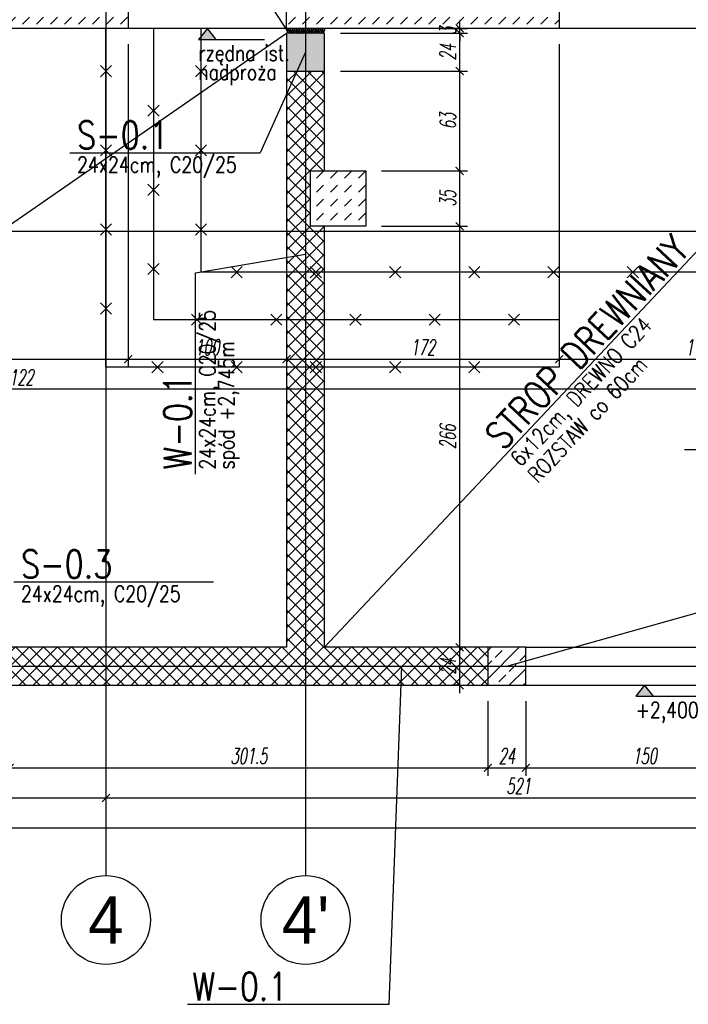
# Model space of a CAD drawing. Header units: millimetres. Extents: x -66901 to 936319, y -323998 to 488548.
# Tile 21 of 84: x 542245 to 546464, y 67967 to 74187. Entities that reach past the tile are written whole.
import ezdxf
from ezdxf.enums import TextEntityAlignment as Align
from ezdxf.lldxf.tags import DXFTag

# ---------------------------------------------------------------- set-up
doc = ezdxf.new("R2010")
doc.units = ezdxf.units.MM
doc.header["$LTSCALE"] = 5
doc.header["$MEASUREMENT"] = 0
for name, color, linetype in [('A-OCIEPLENIE', 3, 'Continuous'), ('K-BELKI', 5, 'DASHED2'), ('K-HATCH', 8, 'Continuous'), ('K-OSIE', 1, 'CENTER'), ('K-SC_KON', 2, 'Continuous'), ('K-STROPY', 201, 'Continuous'), ('K-SŁUPY', 4, 'Continuous'), ('K-WYMIARY', 254, 'Continuous'), ('N-20', 254, 'Continuous'), ('N-20-RZEDNA', 254, 'Continuous'), ('N-50', 4, 'Continuous'), ('S-25', 71, 'Continuous'), ('S-35', 101, 'Continuous'), ('ŚCIANY_NIENOŚNE', 125, 'DASHED2')]:
    doc.layers.add(name, color=color, linetype=linetype)
doc.styles.add('GENERATED_STYLE_3', font='txt')
doc.styles.add('ROMANS', font='romans.shx', dxfattribs={"width": 0.8, "oblique": 10})
doc.styles.add('WYMIARY', font='romans.shx', dxfattribs={"width": 0.6, "oblique": 10})
tags = doc.linetypes.add('CENTER', pattern=[2, 1.25, -0.25, 0.25, -0.25]).pattern_tags.tags
tags[10:11] = [DXFTag(74, 4), DXFTag(75, 0), DXFTag(340, '0'), DXFTag(46, 1.0), DXFTag(50, 0.0), DXFTag(44, 0.0), DXFTag(45, 0.0)]
tags[8:9] = [DXFTag(74, 4), DXFTag(75, 0), DXFTag(340, '0'), DXFTag(46, 1.0), DXFTag(50, 0.0), DXFTag(44, 0.0), DXFTag(45, 0.0)]
tags[6:7] = [DXFTag(74, 4), DXFTag(75, 0), DXFTag(340, '0'), DXFTag(46, 1.0), DXFTag(50, 0.0), DXFTag(44, 0.0), DXFTag(45, 0.0)]
tags[4:5] = [DXFTag(74, 4), DXFTag(75, 0), DXFTag(340, '0'), DXFTag(46, 1.0), DXFTag(50, 0.0), DXFTag(44, 0.0), DXFTag(45, 0.0)]
tags = doc.linetypes.add('DASHED2', pattern=[0.375, 0.25, -0.125]).pattern_tags.tags
tags[6:7] = [DXFTag(74, 4), DXFTag(75, 0), DXFTag(340, '0'), DXFTag(46, 1.0), DXFTag(50, 0.0), DXFTag(44, 0.0), DXFTag(45, 0.0)]
tags[4:5] = [DXFTag(74, 4), DXFTag(75, 0), DXFTag(340, '0'), DXFTag(46, 1.0), DXFTag(50, 0.0), DXFTag(44, 0.0), DXFTag(45, 0.0)]
doc.dimstyles.new('CM50', dxfattribs={"dimscale": 50, "dimtxt": 2, "dimasz": 1, "dimexe": 1, "dimexo": 2, "dimgap": 0.5, "dimtad": 1, "dimlfac": 0.1, "dimrnd": 0.5, "dimdsep": 46, "dimtxsty": 'WYMIARY', "dimblk": 'ARCHTICK', "dimcen": 0, "dimdle": 1, "dimclrd": 253, "dimclre": 251, "dimclrt": 30, "dimaunit": 1, "dimadec": 0, "dimazin": 0, "dimtfac": 1, "dimtix": 1, "dimtmove": 0, "dimatfit": 3, "dimldrblk": 'ARCHTICK', "dimfxl": 1, "dimtvp": 0.4, "dimtolj": 1, "dimarcsym": 0})

# ---------------------------------------------------------------- blocks, each defined once
blk = doc.blocks.new('_ArchTick')
at = {"color": 0, "linetype": 'ByBlock', "const_width": 0.15}
blk.add_lwpolyline([(-0.5, -0.5), (0.5, 0.5)], dxfattribs=at)
blk = doc.blocks.new('*D652')
at = {"layer": 'Defpoints', "color": 0, "transparency": 16777216}
for p in [(545439, 69981.8), (546939, 69981.8), (546939, 69460.5)]:
    blk.add_point(p, dxfattribs=at)
at = {"layer": 'K-WYMIARY', "color": 251, "lineweight": -2, "transparency": 16777216}
for p, q in [((545439, 69881.8), (545439, 69410.5)), ((546939, 69881.8), (546939, 69410.5))]:
    blk.add_line(p, q, dxfattribs=at)
at = {"layer": 'K-WYMIARY', "color": 253, "lineweight": -2, "transparency": 16777216}
blk.add_line((545389, 69460.5), (546989, 69460.5), dxfattribs=at)
at = {"layer": 'K-WYMIARY', "color": 253, "lineweight": -2, "transparency": 16777216, "xscale": 50, "yscale": 50, "zscale": 50, "rotation": 180}
blk.add_blockref('_ArchTick', (545439, 69460.5), dxfattribs=at)
at = {"layer": 'K-WYMIARY', "color": 253, "lineweight": -2, "transparency": 16777216, "xscale": 50, "yscale": 50, "zscale": 50}
blk.add_blockref('_ArchTick', (546939, 69460.5), dxfattribs=at)
at = {"layer": 'K-WYMIARY', "color": 30, "transparency": 16777216, "insert": (546189, 69535.5), "char_height": 100, "attachment_point": 5, "style": 'WYMIARY'}
blk.add_mtext('\\A1;150', dxfattribs=at)
blk = doc.blocks.new('*D656')
at = {"layer": 'Defpoints', "color": 0, "transparency": 16777216}
for p in [(542789, 69394), (536694, 69339.5), (542789, 69270.5)]:
    blk.add_point(p, dxfattribs=at)
at = {"layer": 'K-WYMIARY', "color": 251, "lineweight": -2, "transparency": 16777216}
for p, q in [((542789, 69294), (542789, 69220.5)), ((536694, 69239.5), (536694, 69220.5))]:
    blk.add_line(p, q, dxfattribs=at)
at = {"layer": 'K-WYMIARY', "color": 253, "lineweight": -2, "transparency": 16777216}
blk.add_line((536644, 69270.5), (542839, 69270.5), dxfattribs=at)
at = {"layer": 'K-WYMIARY', "color": 253, "lineweight": -2, "transparency": 16777216, "xscale": 50, "yscale": 50, "zscale": 50, "rotation": 180}
blk.add_blockref('_ArchTick', (536694, 69270.5), dxfattribs=at)
at = {"layer": 'K-WYMIARY', "color": 253, "lineweight": -2, "transparency": 16777216, "xscale": 50, "yscale": 50, "zscale": 50}
blk.add_blockref('_ArchTick', (542789, 69270.5), dxfattribs=at)
at = {"layer": 'K-WYMIARY', "color": 30, "transparency": 16777216, "insert": (539741.5, 69345.5), "char_height": 100, "attachment_point": 5, "style": 'WYMIARY'}
blk.add_mtext('\\A1;609.5', dxfattribs=at)
blk = doc.blocks.new('*D657')
at = {"layer": 'Defpoints', "color": 0, "transparency": 16777216}
for p in [(542789, 69394), (547997.2, 69394), (547997.2, 69270.5)]:
    blk.add_point(p, dxfattribs=at)
at = {"layer": 'K-WYMIARY', "color": 251, "lineweight": -2, "transparency": 16777216}
for p, q in [((542789, 69294), (542789, 69220.5)), ((547997.2, 69294), (547997.2, 69220.5))]:
    blk.add_line(p, q, dxfattribs=at)
at = {"layer": 'K-WYMIARY', "color": 253, "lineweight": -2, "transparency": 16777216}
blk.add_line((542739, 69270.5), (548047.2, 69270.5), dxfattribs=at)
at = {"layer": 'K-WYMIARY', "color": 253, "lineweight": -2, "transparency": 16777216, "xscale": 50, "yscale": 50, "zscale": 50, "rotation": 180}
blk.add_blockref('_ArchTick', (542789, 69270.5), dxfattribs=at)
at = {"layer": 'K-WYMIARY', "color": 253, "lineweight": -2, "transparency": 16777216, "xscale": 50, "yscale": 50, "zscale": 50}
blk.add_blockref('_ArchTick', (547997.2, 69270.5), dxfattribs=at)
at = {"layer": 'K-WYMIARY', "color": 30, "transparency": 16777216, "insert": (545393.1, 69345.5), "char_height": 100, "attachment_point": 5, "style": 'WYMIARY'}
blk.add_mtext('\\A1;521', dxfattribs=at)
blk = doc.blocks.new('*D659')
at = {"layer": 'Defpoints', "color": 0, "transparency": 16777216}
for p in [(534799, 69981.8), (548079, 69981.8), (548079, 69080.5)]:
    blk.add_point(p, dxfattribs=at)
at = {"layer": 'K-WYMIARY', "color": 251, "lineweight": -2, "transparency": 16777216}
for p, q in [((534799, 69881.8), (534799, 69030.5)), ((548079, 69881.8), (548079, 69030.5))]:
    blk.add_line(p, q, dxfattribs=at)
at = {"layer": 'K-WYMIARY', "color": 253, "lineweight": -2, "transparency": 16777216}
blk.add_line((534749, 69080.5), (548129, 69080.5), dxfattribs=at)
at = {"layer": 'K-WYMIARY', "color": 253, "lineweight": -2, "transparency": 16777216, "xscale": 50, "yscale": 50, "zscale": 50, "rotation": 180}
blk.add_blockref('_ArchTick', (534799, 69080.5), dxfattribs=at)
at = {"layer": 'K-WYMIARY', "color": 253, "lineweight": -2, "transparency": 16777216, "xscale": 50, "yscale": 50, "zscale": 50}
blk.add_blockref('_ArchTick', (548079, 69080.5), dxfattribs=at)
at = {"layer": 'K-WYMIARY', "color": 30, "transparency": 16777216, "insert": (541439, 69155.5), "char_height": 100, "attachment_point": 5, "style": 'WYMIARY'}
blk.add_mtext('\\A1;1328', dxfattribs=at)
blk = doc.blocks.new('*D665')
at = {"layer": 'Defpoints', "color": 0, "transparency": 16777216}
for p in [(542929, 74131.8), (536619, 72541.8), (542929, 72042.5)]:
    blk.add_point(p, dxfattribs=at)
at = {"layer": 'K-WYMIARY', "color": 251, "lineweight": -2, "transparency": 16777216}
for p, q in [((542929, 74031.8), (542929, 71992.5)), ((536619, 72441.8), (536619, 71992.5))]:
    blk.add_line(p, q, dxfattribs=at)
at = {"layer": 'K-WYMIARY', "color": 253, "lineweight": -2, "transparency": 16777216}
blk.add_line((536569, 72042.5), (542979, 72042.5), dxfattribs=at)
at = {"layer": 'K-WYMIARY', "color": 253, "lineweight": -2, "transparency": 16777216, "xscale": 50, "yscale": 50, "zscale": 50, "rotation": 180}
blk.add_blockref('_ArchTick', (536619, 72042.5), dxfattribs=at)
at = {"layer": 'K-WYMIARY', "color": 253, "lineweight": -2, "transparency": 16777216, "xscale": 50, "yscale": 50, "zscale": 50}
blk.add_blockref('_ArchTick', (542929, 72042.5), dxfattribs=at)
at = {"layer": 'K-WYMIARY', "color": 30, "transparency": 16777216, "insert": (539774, 72117.5), "char_height": 100, "attachment_point": 5, "style": 'WYMIARY'}
blk.add_mtext('\\A1;631', dxfattribs=at)
blk = doc.blocks.new('*D666')
at = {"layer": 'Defpoints', "color": 0, "transparency": 16777216}
for p in [(542929, 74131.8), (543929, 74131.8), (543929, 72042.5)]:
    blk.add_point(p, dxfattribs=at)
at = {"layer": 'K-WYMIARY', "color": 251, "lineweight": -2, "transparency": 16777216}
for p, q in [((542929, 74031.8), (542929, 71992.5)), ((543929, 74031.8), (543929, 71992.5))]:
    blk.add_line(p, q, dxfattribs=at)
at = {"layer": 'K-WYMIARY', "color": 253, "lineweight": -2, "transparency": 16777216}
blk.add_line((542879, 72042.5), (543979, 72042.5), dxfattribs=at)
at = {"layer": 'K-WYMIARY', "color": 253, "lineweight": -2, "transparency": 16777216, "xscale": 50, "yscale": 50, "zscale": 50, "rotation": 180}
blk.add_blockref('_ArchTick', (542929, 72042.5), dxfattribs=at)
at = {"layer": 'K-WYMIARY', "color": 253, "lineweight": -2, "transparency": 16777216, "xscale": 50, "yscale": 50, "zscale": 50}
blk.add_blockref('_ArchTick', (543929, 72042.5), dxfattribs=at)
at = {"layer": 'K-WYMIARY', "color": 30, "transparency": 16777216, "insert": (543429, 72117.5), "char_height": 100, "attachment_point": 5, "style": 'WYMIARY'}
blk.add_mtext('\\A1;100', dxfattribs=at)
blk = doc.blocks.new('*D667')
at = {"layer": 'Defpoints', "color": 0, "transparency": 16777216}
for p in [(543929, 74131.8), (545649, 74131.8), (545649, 72042.5)]:
    blk.add_point(p, dxfattribs=at)
at = {"layer": 'K-WYMIARY', "color": 251, "lineweight": -2, "transparency": 16777216}
for p, q in [((543929, 74031.8), (543929, 71992.5)), ((545649, 74031.8), (545649, 71992.5))]:
    blk.add_line(p, q, dxfattribs=at)
at = {"layer": 'K-WYMIARY', "color": 253, "lineweight": -2, "transparency": 16777216}
blk.add_line((543879, 72042.5), (545699, 72042.5), dxfattribs=at)
at = {"layer": 'K-WYMIARY', "color": 253, "lineweight": -2, "transparency": 16777216, "xscale": 50, "yscale": 50, "zscale": 50, "rotation": 180}
blk.add_blockref('_ArchTick', (543929, 72042.5), dxfattribs=at)
at = {"layer": 'K-WYMIARY', "color": 253, "lineweight": -2, "transparency": 16777216, "xscale": 50, "yscale": 50, "zscale": 50}
blk.add_blockref('_ArchTick', (545649, 72042.5), dxfattribs=at)
at = {"layer": 'K-WYMIARY', "color": 30, "transparency": 16777216, "insert": (544789, 72117.5), "char_height": 100, "attachment_point": 5, "style": 'WYMIARY'}
blk.add_mtext('\\A1;172', dxfattribs=at)
blk = doc.blocks.new('*D668')
at = {"layer": 'Defpoints', "color": 0, "transparency": 16777216}
for p in [(545649, 74131.8), (547399, 74131.8), (547399, 72042.5)]:
    blk.add_point(p, dxfattribs=at)
at = {"layer": 'K-WYMIARY', "color": 251, "lineweight": -2, "transparency": 16777216}
for p, q in [((545649, 74031.8), (545649, 71992.5)), ((547399, 74031.8), (547399, 71992.5))]:
    blk.add_line(p, q, dxfattribs=at)
at = {"layer": 'K-WYMIARY', "color": 253, "lineweight": -2, "transparency": 16777216}
blk.add_line((545599, 72042.5), (547449, 72042.5), dxfattribs=at)
at = {"layer": 'K-WYMIARY', "color": 253, "lineweight": -2, "transparency": 16777216, "xscale": 50, "yscale": 50, "zscale": 50, "rotation": 180}
blk.add_blockref('_ArchTick', (545649, 72042.5), dxfattribs=at)
at = {"layer": 'K-WYMIARY', "color": 253, "lineweight": -2, "transparency": 16777216, "xscale": 50, "yscale": 50, "zscale": 50}
blk.add_blockref('_ArchTick', (547399, 72042.5), dxfattribs=at)
at = {"layer": 'K-WYMIARY', "color": 30, "transparency": 16777216, "insert": (546524, 72117.5), "char_height": 100, "attachment_point": 5, "style": 'WYMIARY'}
blk.add_mtext('\\A1;175', dxfattribs=at)
blk = doc.blocks.new('*D672')
at = {"layer": 'Defpoints', "color": 0, "transparency": 16777216}
for p in [(547839, 72591.8), (536619, 72541.8), (536619, 71852.5)]:
    blk.add_point(p, dxfattribs=at)
at = {"layer": 'K-WYMIARY', "color": 251, "lineweight": -2, "transparency": 16777216}
for p, q in [((547839, 72491.8), (547839, 71802.5)), ((536619, 72441.8), (536619, 71802.5))]:
    blk.add_line(p, q, dxfattribs=at)
at = {"layer": 'K-WYMIARY', "color": 253, "lineweight": -2, "transparency": 16777216}
blk.add_line((547889, 71852.5), (536569, 71852.5), dxfattribs=at)
at = {"layer": 'K-WYMIARY', "color": 253, "lineweight": -2, "transparency": 16777216, "xscale": 50, "yscale": 50, "zscale": 50, "rotation": 180}
blk.add_blockref('_ArchTick', (536619, 71852.5), dxfattribs=at)
at = {"layer": 'K-WYMIARY', "color": 253, "lineweight": -2, "transparency": 16777216, "xscale": 50, "yscale": 50, "zscale": 50}
blk.add_blockref('_ArchTick', (547839, 71852.5), dxfattribs=at)
at = {"layer": 'K-WYMIARY', "color": 30, "transparency": 16777216, "insert": (542229, 71927.5), "char_height": 100, "attachment_point": 5, "style": 'WYMIARY'}
blk.add_mtext('\\A1;1122', dxfattribs=at)
blk = doc.blocks.new('*D848')
at = {"layer": 'Defpoints', "color": 0, "transparency": 16777216}
for p in [(545021.5, 70221.8), (545084, 70221.8), (545084, 69981.8)]:
    blk.add_point(p, dxfattribs=at)
at = {"layer": 'K-WYMIARY', "color": 253, "lineweight": -2, "transparency": 16777216}
blk.add_line((545021.5, 69931.8), (545021.5, 70271.8), dxfattribs=at)
at = {"layer": 'K-WYMIARY', "color": 251, "lineweight": -2, "transparency": 16777216}
for p, q in [((545021.5, 70221.8), (544971.5, 70221.8)), ((545021.5, 69981.8), (544971.5, 69981.8))]:
    blk.add_line(p, q, dxfattribs=at)
at = {"layer": 'K-WYMIARY', "color": 253, "lineweight": -2, "transparency": 16777216, "xscale": 50, "yscale": 50, "zscale": 50}
for p, rotation in [((545021.5, 70221.8), 90), ((545021.5, 69981.8), 270)]:
    blk.add_blockref('_ArchTick', p, dxfattribs=dict(at, rotation=rotation))
at = {"layer": 'K-WYMIARY', "color": 30, "transparency": 16777216, "insert": (544946.5, 70101.8), "char_height": 100, "attachment_point": 5, "rotation": 90, "style": 'WYMIARY'}
blk.add_mtext('\\A1;24', dxfattribs=at)
blk = doc.blocks.new('*D849')
at = {"layer": 'Defpoints', "color": 0, "transparency": 16777216}
for p in [(544429, 72881.8), (545021.5, 72881.8), (545084, 70221.8)]:
    blk.add_point(p, dxfattribs=at)
at = {"layer": 'K-WYMIARY', "color": 253, "lineweight": -2, "transparency": 16777216}
blk.add_line((545021.5, 70171.8), (545021.5, 72931.8), dxfattribs=at)
at = {"layer": 'K-WYMIARY', "color": 251, "lineweight": -2, "transparency": 16777216}
for p, q in [((544529, 72881.8), (545071.5, 72881.8)), ((545021.5, 70221.8), (544971.5, 70221.8))]:
    blk.add_line(p, q, dxfattribs=at)
at = {"layer": 'K-WYMIARY', "color": 253, "lineweight": -2, "transparency": 16777216, "xscale": 50, "yscale": 50, "zscale": 50}
for p, rotation in [((545021.5, 72881.8), 90), ((545021.5, 70221.8), 270)]:
    blk.add_blockref('_ArchTick', p, dxfattribs=dict(at, rotation=rotation))
at = {"layer": 'K-WYMIARY', "color": 30, "transparency": 16777216, "insert": (544946.5, 71551.8), "char_height": 100, "attachment_point": 5, "rotation": 90, "style": 'WYMIARY'}
blk.add_mtext('\\A1;266', dxfattribs=at)
blk = doc.blocks.new('*D850')
at = {"layer": 'Defpoints', "color": 0, "transparency": 16777216}
for p in [(544429, 73231.8), (545021.5, 73231.8), (544429, 72881.8)]:
    blk.add_point(p, dxfattribs=at)
at = {"layer": 'K-WYMIARY', "color": 253, "lineweight": -2, "transparency": 16777216}
blk.add_line((545021.5, 72831.8), (545021.5, 73281.8), dxfattribs=at)
at = {"layer": 'K-WYMIARY', "color": 251, "lineweight": -2, "transparency": 16777216}
for p, q in [((544529, 73231.8), (545071.5, 73231.8)), ((544529, 72881.8), (545071.5, 72881.8))]:
    blk.add_line(p, q, dxfattribs=at)
at = {"layer": 'K-WYMIARY', "color": 253, "lineweight": -2, "transparency": 16777216, "xscale": 50, "yscale": 50, "zscale": 50}
for p, rotation in [((545021.5, 73231.8), 90), ((545021.5, 72881.8), 270)]:
    blk.add_blockref('_ArchTick', p, dxfattribs=dict(at, rotation=rotation))
at = {"layer": 'K-WYMIARY', "color": 30, "transparency": 16777216, "insert": (544946.5, 73056.8), "char_height": 100, "attachment_point": 5, "rotation": 90, "style": 'WYMIARY'}
blk.add_mtext('\\A1;35', dxfattribs=at)
blk = doc.blocks.new('*D851')
at = {"layer": 'Defpoints', "color": 0, "transparency": 16777216}
for p in [(544169, 73861.8), (545021.5, 73861.8), (544429, 73231.8)]:
    blk.add_point(p, dxfattribs=at)
at = {"layer": 'K-WYMIARY', "color": 253, "lineweight": -2, "transparency": 16777216}
blk.add_line((545021.5, 73181.8), (545021.5, 73911.8), dxfattribs=at)
at = {"layer": 'K-WYMIARY', "color": 251, "lineweight": -2, "transparency": 16777216}
for p, q in [((544269, 73861.8), (545071.5, 73861.8)), ((544529, 73231.8), (545071.5, 73231.8))]:
    blk.add_line(p, q, dxfattribs=at)
at = {"layer": 'K-WYMIARY', "color": 253, "lineweight": -2, "transparency": 16777216, "xscale": 50, "yscale": 50, "zscale": 50}
for p, rotation in [((545021.5, 73861.8), 90), ((545021.5, 73231.8), 270)]:
    blk.add_blockref('_ArchTick', p, dxfattribs=dict(at, rotation=rotation))
at = {"layer": 'K-WYMIARY', "color": 30, "transparency": 16777216, "insert": (544946.5, 73546.8), "char_height": 100, "attachment_point": 5, "rotation": 90, "style": 'WYMIARY'}
blk.add_mtext('\\A1;63', dxfattribs=at)
blk = doc.blocks.new('*D852')
at = {"layer": 'Defpoints', "color": 0, "transparency": 16777216}
for p in [(544169, 74101.8), (544806.5, 74131.8), (545021.5, 74131.8)]:
    blk.add_point(p, dxfattribs=at)
at = {"layer": 'K-WYMIARY', "color": 253, "lineweight": -2, "transparency": 16777216}
for p, q in [((545021.5, 74131.8), (545021.5, 74181.8)), ((545021.5, 74101.8), (545021.5, 74131.8)), ((545021.5, 74101.8), (545021.5, 74051.8))]:
    blk.add_line(p, q, dxfattribs=at)
at = {"layer": 'K-WYMIARY', "color": 251, "lineweight": -2, "transparency": 16777216}
for p, q in [((544269, 74101.8), (545071.5, 74101.8)), ((544906.5, 74131.8), (545071.5, 74131.8))]:
    blk.add_line(p, q, dxfattribs=at)
at = {"layer": 'K-WYMIARY', "color": 253, "lineweight": -2, "transparency": 16777216, "xscale": 50, "yscale": 50, "zscale": 50}
for p, rotation in [((545021.5, 74131.8), 270), ((545021.5, 74101.8), 90)]:
    blk.add_blockref('_ArchTick', p, dxfattribs=dict(at, rotation=rotation))
at = {"layer": 'K-WYMIARY', "color": 30, "transparency": 16777216, "insert": (544946.5, 74116.8), "char_height": 100, "attachment_point": 5, "rotation": 90, "style": 'WYMIARY'}
blk.add_mtext('\\A1;3', dxfattribs=at)
blk = doc.blocks.new('*D853')
at = {"layer": 'Defpoints', "color": 0, "transparency": 16777216}
for p in [(544169, 74101.8), (545021.5, 74101.8), (544169, 73861.8)]:
    blk.add_point(p, dxfattribs=at)
at = {"layer": 'K-WYMIARY', "color": 253, "lineweight": -2, "transparency": 16777216}
blk.add_line((545021.5, 73811.8), (545021.5, 74151.8), dxfattribs=at)
at = {"layer": 'K-WYMIARY', "color": 251, "lineweight": -2, "transparency": 16777216}
for p, q in [((544269, 74101.8), (545071.5, 74101.8)), ((544269, 73861.8), (545071.5, 73861.8))]:
    blk.add_line(p, q, dxfattribs=at)
at = {"layer": 'K-WYMIARY', "color": 253, "lineweight": -2, "transparency": 16777216, "xscale": 50, "yscale": 50, "zscale": 50}
for p, rotation in [((545021.5, 74101.8), 90), ((545021.5, 73861.8), 270)]:
    blk.add_blockref('_ArchTick', p, dxfattribs=dict(at, rotation=rotation))
at = {"layer": 'K-WYMIARY', "color": 30, "transparency": 16777216, "insert": (544946.5, 73981.8), "char_height": 100, "attachment_point": 5, "rotation": 90, "style": 'WYMIARY'}
blk.add_mtext('\\A1;24', dxfattribs=at)
blk = doc.blocks.new('*D861')
at = {"layer": 'Defpoints', "color": 0, "transparency": 16777216}
for p in [(542182.3, 69981.8), (545199, 69981.8), (545199, 69460.5)]:
    blk.add_point(p, dxfattribs=at)
at = {"layer": 'K-WYMIARY', "color": 251, "lineweight": -2, "transparency": 16777216}
for p, q in [((542182.3, 69881.8), (542182.3, 69410.5)), ((545199, 69881.8), (545199, 69410.5))]:
    blk.add_line(p, q, dxfattribs=at)
at = {"layer": 'K-WYMIARY', "color": 253, "lineweight": -2, "transparency": 16777216}
blk.add_line((542132.3, 69460.5), (545249, 69460.5), dxfattribs=at)
at = {"layer": 'K-WYMIARY', "color": 253, "lineweight": -2, "transparency": 16777216, "xscale": 50, "yscale": 50, "zscale": 50, "rotation": 180}
blk.add_blockref('_ArchTick', (542182.3, 69460.5), dxfattribs=at)
at = {"layer": 'K-WYMIARY', "color": 253, "lineweight": -2, "transparency": 16777216, "xscale": 50, "yscale": 50, "zscale": 50}
blk.add_blockref('_ArchTick', (545199, 69460.5), dxfattribs=at)
at = {"layer": 'K-WYMIARY', "color": 30, "transparency": 16777216, "insert": (543690.7, 69535.5), "char_height": 100, "attachment_point": 5, "style": 'WYMIARY'}
blk.add_mtext('\\A1;301.5', dxfattribs=at)
blk = doc.blocks.new('*D862')
at = {"layer": 'Defpoints', "color": 0, "transparency": 16777216}
for p in [(545199, 69981.8), (545439, 69981.8), (545439, 69460.5)]:
    blk.add_point(p, dxfattribs=at)
at = {"layer": 'K-WYMIARY', "color": 251, "lineweight": -2, "transparency": 16777216}
for p, q in [((545199, 69881.8), (545199, 69410.5)), ((545439, 69881.8), (545439, 69410.5))]:
    blk.add_line(p, q, dxfattribs=at)
at = {"layer": 'K-WYMIARY', "color": 253, "lineweight": -2, "transparency": 16777216}
blk.add_line((545149, 69460.5), (545489, 69460.5), dxfattribs=at)
at = {"layer": 'K-WYMIARY', "color": 253, "lineweight": -2, "transparency": 16777216, "xscale": 50, "yscale": 50, "zscale": 50, "rotation": 180}
blk.add_blockref('_ArchTick', (545199, 69460.5), dxfattribs=at)
at = {"layer": 'K-WYMIARY', "color": 253, "lineweight": -2, "transparency": 16777216, "xscale": 50, "yscale": 50, "zscale": 50}
blk.add_blockref('_ArchTick', (545439, 69460.5), dxfattribs=at)
at = {"layer": 'K-WYMIARY', "color": 30, "transparency": 16777216, "insert": (545319, 69535.5), "char_height": 100, "attachment_point": 5, "style": 'WYMIARY'}
blk.add_mtext('\\A1;24', dxfattribs=at)

msp = doc.modelspace()

# ---------------------------------------------------------------- hatches: boundary and pattern name
at = {"layer": 'K-HATCH', "lineweight": 0}
h = msp.add_hatch(dxfattribs=at)
h.set_pattern_fill('DASH', color=256, scale=500, angle=45, style=0)
h.paths.add_polyline_path([(542789, 75411.848), (542789, 75491.848), (542649, 75491.848), (542649, 75411.848)])
h.paths.add_polyline_path([(542789, 75411.848), (542649, 75411.848), (542649, 74561.848), (536909, 74561.848), (536909, 75411.848), (536694, 75411.848), (536694, 74441.848), (542789, 74441.848)])
h.paths.add_polyline_path([(542789, 75491.848), (542789, 75411.848), (542929, 75411.848), (542929, 75491.848)])
h.paths.add_polyline_path([(542929, 75411.848), (542789, 75411.848), (542789, 74441.848), (542929, 74441.848)])
h.paths.add_polyline_path([(542789, 74131.848), (542929, 74131.848), (542929, 74441.848), (542789, 74441.848)])
h.paths.add_polyline_path([(538209, 74441.848), (538209, 74131.848), (542789, 74131.848), (542789, 74441.848)])
h.paths.add_polyline_path([(538209, 74131.848), (538209, 74441.848), (536694, 74441.848), (536694, 74131.848)])
h.paths.add_polyline_path([(536694, 74441.848), (536479, 74441.848), (536479, 74131.848), (536694, 74131.848)])
h.paths.add_polyline_path([(536479, 74441.848), (536694, 74441.848), (536694, 75411.848), (536479, 75411.848)])
h.paths.add_polyline_path([(538830.5, 74066.14), (538830.5, 74167.557), (538980.5, 74167.557), (538980.5, 74066.14)], flags=9)
h = msp.add_hatch(dxfattribs=at)
h.set_pattern_fill('DASH', color=256, scale=500, angle=45, style=0)
h.paths.add_polyline_path([(545649, 74441.848), (543929, 74441.848), (543929, 74131.848), (545649, 74131.848)])
h.paths.add_polyline_path([(545649, 74561.848), (543929, 74561.848), (543929, 74441.848), (545649, 74441.848)])
at = {"layer": 'K-HATCH'}
h = msp.add_hatch(dxfattribs=at)
h.set_pattern_fill('ANSI33', color=256, scale=500, style=0)
h.paths.add_polyline_path([(535039, 72511.848), (534799, 72511.848), (534799, 72271.848), (535039, 72271.848)])
h.paths.add_polyline_path([(538329, 74101.848), (538089, 74101.848), (538089, 73881.848), (538329, 73881.848)])
h.paths.add_polyline_path([(544169, 74101.848), (543929, 74101.848), (543929, 73861.848), (544169, 73861.848)])
h.paths.add_polyline_path([(548079, 72561.848), (547839, 72561.848), (547839, 72321.848), (548079, 72321.848)])
h.paths.add_polyline_path([(547179, 70221.848), (546939, 70221.848), (546939, 69981.848), (547179, 69981.848)])
h.paths.add_polyline_path([(542182.333, 70221.848), (541942.333, 70221.848), (541942.333, 69981.848), (542182.333, 69981.848)])
h.paths.add_polyline_path([(540315.667, 70221.848), (540075.667, 70221.848), (540075.667, 69981.848), (540315.667, 69981.848)])
h.paths.add_polyline_path([(537429, 70221.848), (537189, 70221.848), (537189, 69981.848), (537429, 69981.848)])
h.paths.add_polyline_path([(535689, 70221.848), (535449, 70221.848), (535449, 69981.848), (535689, 69981.848)])
at = {"layer": 'K-HATCH', "lineweight": 0}
h = msp.add_hatch(dxfattribs=at)
h.set_pattern_fill('ANSI37', color=256, scale=500, style=0)
h.paths.add_polyline_path([(544049, 73861.848), (543994.822, 73861.848), (543929, 73716.059), (543929, 72851.848), (544049, 72851.848)])
h.paths.add_polyline_path([(543994.822, 73861.848), (543929, 73861.848), (543929, 73716.059)])
h.paths.add_polyline_path([(544169, 73861.848), (544049, 73861.848), (544049, 72851.848), (544169, 72851.848), (544169, 72881.848), (544079, 72881.848), (544079, 73231.848), (544169, 73231.848)])
h.paths.add_polyline_path([(544169, 72851.848), (544049, 72851.848), (544049, 72705.86), (544169, 72726.414)])
h.paths.add_polyline_path([(544049, 72851.848), (543929, 72851.848), (543929, 72685.307), (544049, 72705.86)])
h.paths.add_polyline_path([(544169, 72726.414), (544049, 72705.86), (544049, 72591.848), (544169, 72591.848)])
h.paths.add_polyline_path([(544049, 72705.86), (543929, 72685.307), (543929, 72591.848), (544049, 72591.848)])
h.paths.add_polyline_path([(544049, 72591.848), (543929, 72591.848), (543929, 72291.848), (544049, 72291.848)])
h.paths.add_polyline_path([(544169, 72591.848), (544049, 72591.848), (544049, 72291.848), (544169, 72291.848)])
h.paths.add_polyline_path([(544169, 72291.848), (544049, 72291.848), (544049, 71991.848), (544169, 71991.848)])
h.paths.add_polyline_path([(544049, 72291.848), (543929, 72291.848), (543929, 71991.848), (544049, 71991.848)])
h.paths.add_polyline_path([(544049, 71991.848), (543929, 71991.848), (543929, 70221.848), (542789, 70221.848), (542789, 69981.848), (544049, 69981.848)])
h.paths.add_polyline_path([(545199, 69981.848), (545199, 70221.848), (544169, 70221.848), (544169, 71991.848), (544049, 71991.848), (544049, 69981.848)])
h = msp.add_hatch(dxfattribs=at)
h.set_pattern_fill('DASH', color=256, scale=500, angle=45, style=0)
h.paths.add_polyline_path([(544429, 73231.848), (544079, 73231.848), (544079, 72881.848), (544429, 72881.848)])
h = msp.add_hatch(dxfattribs=at)
h.set_pattern_fill('ANSI37', color=256, scale=500, style=0)
h.paths.add_polyline_path([(542789, 70221.848), (542182.333, 70221.848), (542182.333, 70101.848), (542789, 70101.848)])
h.paths.add_polyline_path([(542789, 70101.848), (542182.333, 70101.848), (542182.333, 69981.848), (542789, 69981.848)])
at = {"layer": 'K-HATCH'}
h = msp.add_hatch(dxfattribs=at)
h.set_pattern_fill('ANSI33', color=256, scale=500, style=0)
h.paths.add_polyline_path([(545439, 70221.848), (545199, 70221.848), (545199, 70101.848), (545319, 70101.848), (545439, 70135.784)])
h.paths.add_polyline_path([(545439, 70135.784), (545319, 70101.848), (545439, 70101.848)], flags=17)
h.paths.add_polyline_path([(545439, 70101.848), (545199, 70101.848), (545199, 69981.848), (545439, 69981.848)])
at = {"layer": 'N-20-RZEDNA', "lineweight": 0}
for points in [[(543485, 74062.566), (543429, 74131.848), (543373, 74062.566)], [(546245, 69912.566), (546189, 69981.848), (546133, 69912.566)]]:
    msp.add_hatch(color=256, dxfattribs=at).paths.add_polyline_path(points)

# ---------------------------------------------------------------- linework, layer by layer
at = {"layer": 'A-OCIEPLENIE'}
msp.add_lwpolyline([(543929, 74101.848, 0.53232259), (543934.559, 74110.107), (543929.391, 74123.719, -1.449322), (543940.609, 74123.719), (543935.441, 74110.107, 1.48562189), (543946.559, 74110.107), (543941.391, 74123.719, -1.449322), (543952.609, 74123.719), (543947.441, 74110.107, 1.48562189), (543958.559, 74110.107), (543953.391, 74123.719, -1.449322), (543964.609, 74123.719), (543959.441, 74110.107, 1.48562189), (543970.559, 74110.107), (543965.391, 74123.719, -1.449322), (543976.609, 74123.719), (543971.441, 74110.107, 1.48562189), (543982.559, 74110.107), (543977.391, 74123.719, -1.449322), (543988.609, 74123.719), (543983.441, 74110.107, 1.48562189), (543994.559, 74110.107), (543989.391, 74123.719, -1.449322), (544000.609, 74123.719), (543995.441, 74110.107, 1.48562189), (544006.559, 74110.107), (544001.391, 74123.719, -1.449322), (544012.609, 74123.719), (544007.441, 74110.107, 0.53232259), (544013, 74101.848, 0.53232259), (544018.559, 74110.107), (544013.391, 74123.719, -1.449322), (544024.609, 74123.719), (544019.441, 74110.107, 1.48562189), (544030.559, 74110.107), (544025.391, 74123.719, -1.449322), (544036.609, 74123.719), (544031.441, 74110.107, 1.48562189), (544042.559, 74110.107), (544037.391, 74123.719, -1.449322), (544048.609, 74123.719), (544043.441, 74110.107, 1.48562189), (544054.559, 74110.107), (544049.391, 74123.719, -1.449322), (544060.609, 74123.719), (544055.441, 74110.107, 1.48562189), (544066.559, 74110.107), (544061.391, 74123.719, -1.449322), (544072.609, 74123.719), (544067.441, 74110.107, 1.48562189), (544078.559, 74110.107), (544073.391, 74123.719, -1.449322), (544084.609, 74123.719), (544079.441, 74110.107, 1.48562189), (544090.559, 74110.107), (544085.391, 74123.719, -0.52495815), (544091, 74131.848, -0.52495815), (544096.609, 74123.719), (544091.441, 74110.107, 1.48562189), (544102.559, 74110.107), (544097.391, 74123.719, -1.449322), (544108.609, 74123.719), (544103.441, 74110.107, 1.48562189), (544114.559, 74110.107), (544109.391, 74123.719, -1.449322), (544120.609, 74123.719), (544115.441, 74110.107, 1.48562189), (544126.559, 74110.107), (544121.391, 74123.719, -1.449322), (544132.609, 74123.719), (544127.441, 74110.107, 1.48562189), (544138.559, 74110.107), (544133.391, 74123.719, -1.449322), (544144.609, 74123.719), (544139.441, 74110.107, 1.48562189), (544150.559, 74110.107), (544145.391, 74123.719, -1.449322), (544156.609, 74123.719), (544151.441, 74110.107, 1.48562189), (544162.559, 74110.107), (544157.391, 74123.719, -1.449322), (544168.609, 74123.719), (544163.441, 74110.107, 0.53232259), (544169, 74101.848)], format="xyb", dxfattribs=at)
at = {"layer": 'K-BELKI'}
for p, q in [((543929, 74131.848), (542929, 74131.848)), ((547399, 74131.848), (545649, 74131.848)), ((545439, 70221.848), (546939, 70221.848)), ((545439, 69981.848), (546939, 69981.848))]:
    msp.add_line(p, q, dxfattribs=at)
at = {"layer": 'K-OSIE'}
for p, q in [((542789, 88457.5), (542789, 68780.5)), ((544049, 74441.848), (544049, 68780.5)), ((526912.5, 72851.848), (553624, 72851.848)), ((526912.5, 70101.848), (553624, 70101.848))]:
    msp.add_line(p, q, dxfattribs=at)
for centre in [(542789, 68499.25), (544049, 68499.25)]:
    msp.add_circle(centre, 281.25, dxfattribs=at)
at = {"layer": 'K-SC_KON'}
for points in [[(536909, 74561.848), (542649, 74561.848), (542649, 75491.848), (542929, 75491.848), (542929, 74131.848), (536479, 74131.848), (536479, 81091.848), (536909, 81091.848), (536909, 74561.848)], [(544169, 73231.848), (544169, 74101.848), (543929, 74101.848), (543929, 70221.848)], [(543929, 70221.848), (539539, 70221.848), (539539, 69981.848), (545439, 69981.848), (545439, 70221.848), (544169, 70221.848), (544169, 72881.848)]]:
    msp.add_lwpolyline(points, dxfattribs=at)
for points in [[(543929, 74561.848), (545649, 74561.848), (545649, 74131.848), (543929, 74131.848)], [(544429, 72881.848), (544079, 72881.848), (544079, 73231.848), (544429, 73231.848)]]:
    msp.add_lwpolyline(points, close=True, dxfattribs=at)
at = {"layer": 'K-STROPY'}
for p, q in [((538329, 70221.848), (543929, 74101.848)), ((544169, 70221.848), (547839, 74131.848))]:
    msp.add_line(p, q, dxfattribs=at)
at = {"layer": 'K-SŁUPY'}
for points in [[(543929, 73861.848), (544169, 73861.848), (544169, 74101.848), (543929, 74101.848)], [(545199, 69981.848), (545439, 69981.848), (545439, 70221.848), (545199, 70221.848)]]:
    msp.add_lwpolyline(points, close=True, dxfattribs=at)
at = {"layer": 'N-20'}
for p, q in [((544049, 73981.848), (543761.848, 73345.832)), ((543354, 72586.82), (544049, 72705.86)), ((545319, 70101.848), (547203.668, 70634.832)), ((544575.962, 67966.583), (544656.5, 70101.848))]:
    msp.add_line(p, q, dxfattribs=at)
msp.add_lwpolyline([(544594.721, 74716.321), (543544.5, 74716.321), (543931.975, 74116.913)], dxfattribs=at)
at = {"layer": 'N-20-RZEDNA'}
for points in [[(543485, 74062.566), (543429, 74131.848), (543373, 74062.566), (543789, 74062.566)], [(546245, 69912.566), (546189, 69981.848), (546133, 69912.566), (546549, 69912.566)]]:
    msp.add_lwpolyline(points, dxfattribs=at)
at = {"layer": 'S-25'}
for p, q in [((542561.002, 73345.832), (543761.848, 73345.832)), ((543354, 71314.859), (543354, 72586.82)), ((546441.002, 71471.332), (547641.848, 71471.332)), ((542207.002, 70634.832), (543466.848, 70634.832)), ((543304.001, 67966.583), (544575.962, 67966.583))]:
    msp.add_line(p, q, dxfattribs=at)
at = {"layer": 'ŚCIANY_NIENOŚNE'}
for p, q in [((542824.355, 73897.204), (542753.645, 73826.493)), ((542824.355, 73826.493), (542753.645, 73897.204)), ((543424.355, 73897.204), (543353.645, 73826.493)), ((543424.355, 73826.493), (543353.645, 73897.204)), ((543124.355, 73647.204), (543053.645, 73576.493)), ((543124.355, 73576.493), (543053.645, 73647.204)), ((542824.355, 73397.204), (542753.645, 73326.493)), ((542824.355, 73326.493), (542753.645, 73397.204)), ((543424.355, 73397.204), (543353.645, 73326.493)), ((543424.355, 73326.493), (543353.645, 73397.204)), ((543124.355, 73147.204), (543053.645, 73076.493)), ((543124.355, 73076.493), (543053.645, 73147.204)), ((542824.355, 72897.204), (542753.645, 72826.493)), ((542824.355, 72826.493), (542753.645, 72897.204)), ((543424.355, 72897.204), (543353.645, 72826.493)), ((543424.355, 72826.493), (543353.645, 72897.204)), ((543124.355, 72647.204), (543053.645, 72576.493)), ((543124.355, 72576.493), (543053.645, 72647.204)), ((543578.645, 72627.204), (543649.355, 72556.493)), ((543649.355, 72627.204), (543578.645, 72556.493)), ((544078.645, 72627.204), (544149.355, 72556.493)), ((544149.355, 72627.204), (544078.645, 72556.493)), ((544578.645, 72627.204), (544649.355, 72556.493)), ((544649.355, 72627.204), (544578.645, 72556.493)), ((545078.645, 72627.204), (545149.355, 72556.493)), ((545149.355, 72627.204), (545078.645, 72556.493)), ((545578.645, 72627.204), (545649.355, 72556.493)), ((545649.355, 72627.204), (545578.645, 72556.493)), ((546078.645, 72627.204), (546149.355, 72556.493)), ((546149.355, 72627.204), (546078.645, 72556.493)), ((542824.355, 72397.204), (542753.645, 72326.493)), ((542824.355, 72326.493), (542753.645, 72397.204)), ((543328.645, 72327.204), (543399.355, 72256.493)), ((543399.355, 72327.204), (543328.645, 72256.493)), ((543828.645, 72327.204), (543899.355, 72256.493)), ((543899.355, 72327.204), (543828.645, 72256.493)), ((544328.645, 72327.204), (544399.355, 72256.493)), ((544399.355, 72327.204), (544328.645, 72256.493)), ((544828.645, 72327.204), (544899.355, 72256.493)), ((544899.355, 72327.204), (544828.645, 72256.493)), ((545328.645, 72327.204), (545399.355, 72256.493)), ((545399.355, 72327.204), (545328.645, 72256.493)), ((543078.645, 72027.204), (543149.355, 71956.493)), ((543149.355, 72027.204), (543078.645, 71956.493)), ((543578.645, 72027.204), (543649.355, 71956.493)), ((543649.355, 72027.204), (543578.645, 71956.493)), ((544078.645, 72027.204), (544149.355, 71956.493)), ((544149.355, 72027.204), (544078.645, 71956.493)), ((544578.645, 72027.204), (544649.355, 71956.493)), ((544649.355, 72027.204), (544578.645, 71956.493)), ((545078.645, 72027.204), (545149.355, 71956.493)), ((545149.355, 72027.204), (545078.645, 71956.493))]:
    msp.add_line(p, q, dxfattribs=at)
for points in [[(545649, 72591.848), (545649, 71991.848), (542789, 71991.848), (542789, 74131.848)], [(543089, 74131.848), (543089, 72291.848), (545649, 72291.848)], [(547839, 72591.848), (543389, 72591.848), (543389, 74131.848)]]:
    msp.add_lwpolyline(points, dxfattribs=at)

# ---------------------------------------------------------------- texts
at = {"layer": 'N-20-RZEDNA', "style": 'ROMANS', "width": 0.8}
for s, p in [('rzędna ist.', (543373, 73895.9)), ('nadproża', (543373, 73775.9)), ('+2,400', (546133, 69745.9))]:
    msp.add_text(s, height=100, dxfattribs=at).set_placement(p, align=Align.BOTTOM_LEFT)
at = {"layer": 'N-50', "style": 'GENERATED_STYLE_3'}
for s, p in [('4', (542789, 68499.25)), ("4'", (544049, 68499.25))]:
    msp.add_text(s, height=300, dxfattribs=at).set_placement(p, align=Align.MIDDLE)
at = {"layer": 'S-25', "style": 'ROMANS', "width": 0.8}
for s, rotation, p in [('24x24cm, C20/25', 0, (542606.671, 73220.832)), ('6x12cm, DREWNO C24', 46.8132216, (545405.308, 71356.357)), ('24x24cm, C20/25', 90, (543479, 71345)), ('spód +2,745m', 90, (543599, 71345)), ('ROZSTAW co 60cm', 46.8132216, (545514.673, 71253.705)), ('24x24cm, C20/25', 0, (542252.671, 70509.832))]:
    msp.add_text(s, height=100, rotation=rotation, dxfattribs=at).set_placement(p)
at = {"layer": 'S-35', "style": 'ROMANS', "width": 0.8}
for s, p in [('S-0.1', (542606.671, 73370.832)), ('S-0.3', (542252.671, 70659.832)), ('W-0.1', (543334.142, 67991.583))]:
    msp.add_text(s, height=175, dxfattribs=at).set_placement(p)
for s, rotation, p in [('STROP DREWNIANY', 46.8132216, (545295.943, 71459.009)), ('W-0.1', 90, (543329, 71345))]:
    msp.add_text(s, height=175, rotation=rotation, dxfattribs=at).set_placement(p)

# ---------------------------------------------------------------- dimensions: what is measured, and where the dimension line sits
at = {"layer": 'K-WYMIARY'}
for base, p1, p2, picture, middle in [((545021.5, 74131.848), (544169, 74101.848), (544806.5, 74131.848), '*D852', (544946.5, 74116.848)), ((545021.5, 74101.848), (544169, 73861.848), (544169, 74101.848), '*D853', (544946.5, 73981.848)), ((545021.5, 73861.848), (544429, 73231.848), (544169, 73861.848), '*D851', (544946.5, 73546.848)), ((545021.5, 73231.848), (544429, 72881.848), (544429, 73231.848), '*D850', (544946.5, 73056.848)), ((545021.5, 72881.848), (545084, 70221.848), (544429, 72881.848), '*D849', (544946.5, 71551.848)), ((545021.5, 70221.848), (545084, 69981.848), (545084, 70221.848), '*D848', (544946.5, 70101.848))]:
    dim = msp.add_linear_dim(base=base, p1=p1, p2=p2, angle=90, dimstyle='CM50', override={"dimtmove": 1, "dimfxl": 20, "dimfxlon": 1}, dxfattribs=at)
    dim.commit()
    dim.dimension.update_dxf_attribs({"geometry": picture, "text_midpoint": middle})
for base, p1, p2, picture, middle in [((542929, 72042.5), (536619, 72541.848), (542929, 74131.848), '*D665', (539774, 72117.5)), ((543929, 72042.5), (542929, 74131.848), (543929, 74131.848), '*D666', (543429, 72117.5)), ((545649, 72042.5), (543929, 74131.848), (545649, 74131.848), '*D667', (544789, 72117.5)), ((547399, 72042.5), (545649, 74131.848), (547399, 74131.848), '*D668', (546524, 72117.5)), ((536619, 71852.5), (547839, 72591.848), (536619, 72541.848), '*D672', (542229, 71927.5)), ((548079, 69080.5), (534799, 69981.848), (548079, 69981.848), '*D659', (541439, 69155.5)), ((545199, 69460.5), (542182.333, 69981.848), (545199, 69981.848), '*D861', (543690.667, 69535.5)), ((545439, 69460.5), (545199, 69981.848), (545439, 69981.848), '*D862', (545319, 69535.5)), ((546939, 69460.5), (545439, 69981.848), (546939, 69981.848), '*D652', (546189, 69535.5)), ((542789, 69270.5), (536694, 69339.5), (542789, 69394), '*D656', (539741.5, 69345.5)), ((547997.193, 69270.5), (542789, 69394), (547997.193, 69394), '*D657', (545393.096, 69345.5))]:
    dim = msp.add_linear_dim(base=base, p1=p1, p2=p2, dimstyle='CM50', override={"dimtmove": 1}, dxfattribs=at)
    dim.commit()
    dim.dimension.update_dxf_attribs({"geometry": picture, "text_midpoint": middle})

doc.saveas('drawing.dxf')
